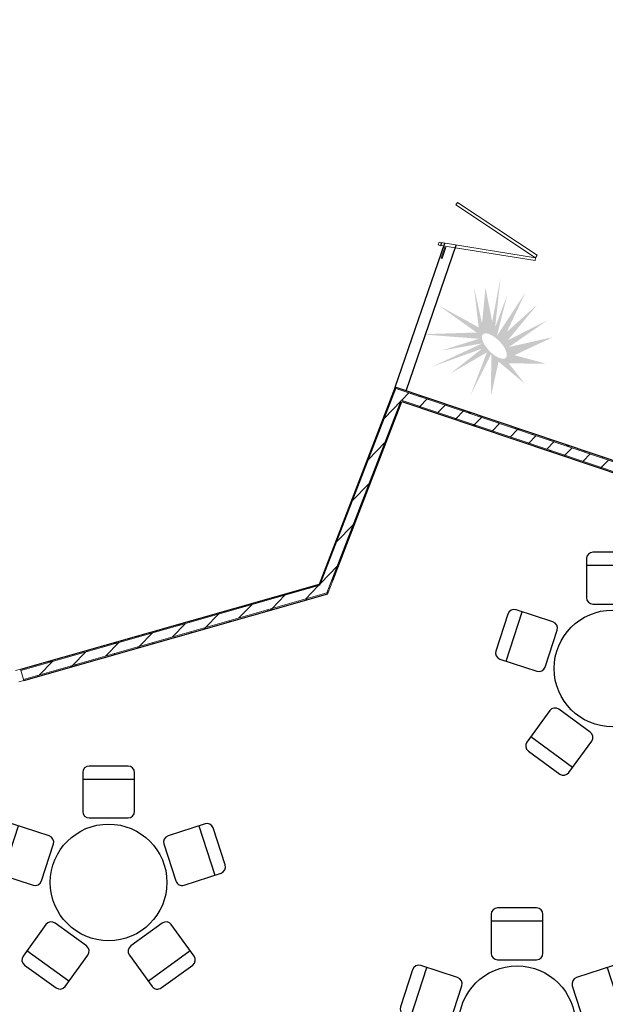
# Model space of a CAD drawing. Header units: inches. Extents: x 424 to 2043, y -237 to 445.
# Tile 102 of 256: x 742.19 to 747.28, y -138.59 to -130.05. Entities that reach past the tile are written whole.
import ezdxf

# ---------------------------------------------------------------- set-up
doc = ezdxf.new("R2010")
doc.units = ezdxf.units.IN
doc.header["$MEASUREMENT"] = 0
for name, color, linetype, lineweight in [('A-DOOR', 31, 'Continuous', 9), ('A-DOOR-FRAM', 31, 'Continuous', 9), ('A-WALL', 113, 'Continuous', 9), ('A-WALL-PATT', 111, 'Continuous', 25)]:
    doc.layers.add(name, color=color, linetype=linetype, lineweight=lineweight)
doc.layers.add('KH', color=8, linetype='Continuous')
pattern_1 = [(45.89417, (852.0838, -131.8069), (-0.21541665, 0.20879576), []), (135.89417, (852.0838, -131.8069), (-0.20879576, -0.21541665), [])]
pattern_2 = [(0.89417, (852.0838, -131.8069), (-0.00234084, 0.14998173), []), (90.89417, (852.0838, -131.8069), (-0.14998173, -0.00234084), [])]
pattern_3 = [(45.89417, (852.0838, -131.8069), (-0.10770832, 0.10439788), [])]

# ---------------------------------------------------------------- blocks, each defined once
blk = doc.blocks.new('5-panel_Bi-fold_external_door_10806 - Type 1-V6-اول')
at = {"layer": 'A-DOOR'}
for p, q in [((2.625, 0.0516), (2.581, 0.0516)), ((2.625, -0.05), (2.625, 0.0516)), ((2.581, -0.05), (2.625, -0.05))]:
    blk.add_line(p, q, dxfattribs=at)
blk = doc.blocks.new('5_Panel_Bi-Fold_Door_Metric_7271 - 2500 x 4300-230033-اول')
at = {"layer": 'A-DOOR'}
for p, q in [((-2.0966, 0.0674), (-1.8403, 0.8569)), ((-1.8403, 0.8569), (-1.8162, 0.8491)), ((-1.8162, 0.8491), (-2.0724, 0.0596)), ((-1.792, 0.8519), (-1.8162, 0.8491)), ((-1.8162, 0.8491), (-1.72, 0.0247)), ((-1.6958, 0.0275), (-1.792, 0.8519)), ((-1.6958, 0.0275), (-1.5996, 0.8519)), ((-1.5754, 0.8491), (-1.6717, 0.0247)), ((-1.5996, 0.8519), (-1.5754, 0.8491)), ((1.6958, 0.0311), (1.9106, 0.8328)), ((1.9348, 0.8264), (1.72, 0.0247)), ((1.9106, 0.8328), (1.9348, 0.8264)), ((1.9589, 0.8304), (1.9348, 0.8264)), ((1.9348, 0.8264), (2.0724, 0.0079)), ((2.0966, 0.0119), (1.9589, 0.8304)), ((-2.0724, 0.0596), (-2.0966, 0.0674)), ((-1.72, 0.0247), (-1.6958, 0.0275)), ((-1.6717, 0.0247), (-1.6958, 0.0275)), ((1.72, 0.0247), (1.6958, 0.0311)), ((2.0724, 0.0079), (2.0966, 0.0119))]:
    blk.add_line(p, q, dxfattribs=at)
at = {"layer": 'A-DOOR', "lineweight": 18}
for p, q in [((-2.1, 0.06), (-2.2, 0.06)), ((-2.2, 0.06), (-2.2, 0.05)), ((-2.2, 0.05), (-2.1, 0.05)), ((-2.1, 0.05), (-2.1, 0.06)), ((2.2, 0.06), (2.1, 0.06)), ((2.1, 0.06), (2.1, 0.05)), ((2.1, 0.05), (2.2, 0.05)), ((2.2, 0.05), (2.2, 0.06))]:
    blk.add_line(p, q, dxfattribs=at)
at = {"layer": 'A-DOOR-FRAM'}
for p, q in [((-2.075, 0.015), (-2.1, 0.015)), ((-2.1, 0.015), (-2.1, -0.01)), ((-2.075, -0.01), (-2.075, 0.015)), ((2.1, 0.015), (2.075, 0.015)), ((2.075, 0.015), (2.075, -0.01)), ((2.1, -0.01), (2.1, 0.015)), ((-2.1, -0.01), (-2.075, -0.01)), ((2.075, -0.01), (2.1, -0.01))]:
    blk.add_line(p, q, dxfattribs=at)
blk = doc.blocks.new('miz 5 gerd')
at = {"color": 0}
for p, q in [((-0.2, 0.8472), (-0.2, 0.5472)), ((0.15, 0.8972), (-0.15, 0.8972)), ((0.2, 0.5472), (0.2, 0.8472)), ((-0.2, 0.7972), (0.2, 0.7972)), ((-0.15, 0.4972), (0.15, 0.4972)), ((-0.8069, 0.4199), (-0.8996, 0.1346)), ((-0.82, 0.0561), (-0.6964, 0.4366)), ((-0.4586, 0.3593), (-0.7439, 0.452)), ((0.7439, 0.452), (0.4586, 0.3593)), ((0.6964, 0.4366), (0.82, 0.0561)), ((0.8996, 0.1346), (0.8069, 0.4199)), ((-0.5192, 0.011), (-0.4265, 0.2963)), ((0.4265, 0.2963), (0.5192, 0.011)), ((-0.8675, 0.0716), (-0.5822, -0.0211)), ((0.5822, -0.0211), (0.8675, 0.0716)), ((-0.4834, -0.3251), (-0.6598, -0.5678)), ((-0.1709, -0.4904), (-0.4136, -0.3141)), ((0.4136, -0.3141), (0.1709, -0.4904)), ((0.6598, -0.5678), (0.4834, -0.3251)), ((-0.3068, -0.7625), (-0.6304, -0.5274)), ((0.6304, -0.5274), (0.3068, -0.7625)), ((-0.3362, -0.8029), (-0.1598, -0.5602)), ((0.1598, -0.5602), (0.3362, -0.8029)), ((-0.6487, -0.6377), (-0.406, -0.814)), ((0.406, -0.814), (0.6487, -0.6377))]:
    blk.add_line(p, q, dxfattribs=at)
blk.add_circle((0, 0), 0.45)
for centre, start, end in [((-0.15, 0.8472), 90, 180), ((0.15, 0.8472), 360, 90), ((-0.15, 0.5472), 180, 270), ((0.15, 0.5472), 270, 0), ((-0.7594, 0.4045), 72, 162), ((0.7594, 0.4045), 18, 108), ((-0.474, 0.3117), 342, 72), ((0.474, 0.3117), 108, 198), ((-0.8521, 0.1191), 162, 252), ((0.8521, 0.1191), 288, 18), ((-0.5668, 0.0264), 252, 342), ((0.5668, 0.0264), 198, 288), ((-0.443, -0.3545), 54, 144), ((0.443, -0.3545), 36, 126), ((-0.2003, -0.5308), 324, 54), ((0.2003, -0.5308), 126, 216), ((-0.6193, -0.5972), 144, 234), ((0.6193, -0.5972), 306, 36), ((-0.3766, -0.7736), 234, 324), ((0.3766, -0.7736), 216, 306)]:
    blk.add_arc(centre, 0.05, start, end, dxfattribs=at)

msp = doc.modelspace()

# ---------------------------------------------------------------- hatches: boundary and pattern name
at = {"ltscale": 0.01}
h = msp.add_hatch(color=213, dxfattribs=at)
h.set_gradient(color1=(199, 147, 205), color2=(216, 178, 220), one_color=1, tint=0.78, name='CYLINDER')
h.paths.add_polyline_path([(746.6891, -132.5206), (746.424, -132.759), (746.587, -132.4128), (746.3372, -132.7949), (746.429, -132.4328), (746.3225, -132.7187), (746.3698, -132.2831), (746.2966, -132.6696), (746.2386, -132.3755), (746.2085, -132.6852), (746.1389, -132.37), (746.1791, -132.7193), (745.8341, -132.5301), (746.1606, -132.7639), (745.6771, -132.7793), (746.1808, -132.8183), (745.8532, -132.9212), (746.2089, -132.8588), (745.772, -133.0615), (746.2085, -132.9042), (745.9317, -133.1215), (746.2505, -132.9363), (746.1071, -133.3116), (746.29, -132.9462), (746.2851, -133.3165), (746.3521, -133.0171), (746.5792, -133.2079), (746.4407, -133.0312), (746.767, -133.0351), (746.4907, -132.9609), (746.8263, -132.803), (746.4409, -132.8905), (746.7808, -132.6551), (746.4336, -132.8304)])
edge = h.paths.add_edge_path(flags=16)
edge.add_ellipse((746.3158, -132.8814), major_axis=(-0.0991, 0.1016), ratio=0.424113, start_angle=0, end_angle=360, ccw=False)
at = {"layer": 'A-WALL-PATT', "lineweight": 9}
h = msp.add_hatch(dxfattribs=at)
h.set_pattern_fill('FP_3', color=256, angle=0.89417, style=0, pattern_type=2)
h.set_pattern_definition(pattern_2)
h.paths.add_polyline_path([(744.7933, -134.9495), (744.8054, -134.946), (745.4636, -133.2407), (745.4541, -133.2375)], flags=0)
h = msp.add_hatch(dxfattribs=at)
h.set_pattern_fill('FP_4', color=256, angle=0.89417, style=0, pattern_type=2)
h.set_pattern_definition(pattern_3)
h.paths.add_polyline_path([(744.8009, -134.9577), (744.8972, -134.9303), (745.5359, -133.2756), (745.46, -133.2501), (744.8054, -134.946)], flags=0)
h = msp.add_hatch(dxfattribs=at)
h.set_pattern_fill('FP_3', color=256, angle=0.89417, style=0, pattern_type=2)
h.set_pattern_definition(pattern_2)
h.paths.add_polyline_path([(755.4999, -136.629), (755.5031, -136.6196), (745.4636, -133.2407), (745.46, -133.2501), (755.0016, -136.4613)], flags=0)
h = msp.add_hatch(dxfattribs=at)
h.set_pattern_fill('FP_4', color=256, angle=0.89417, style=0, pattern_type=2)
h.set_pattern_definition(pattern_3)
h.paths.add_polyline_path([(755.4744, -136.7049), (755.4999, -136.629), (745.5359, -133.2756), (745.507, -133.3503), (755.0029, -136.5462)], flags=0)
h = msp.add_hatch(dxfattribs=at)
h.set_pattern_fill('FP_2', color=256, angle=0.89417, style=0, pattern_type=2)
h.set_pattern_definition(pattern_1)
h.paths.add_polyline_path([(744.8611, -135.0237), (744.8732, -135.0203), (745.5165, -133.3535), (745.507, -133.3503), (744.8972, -134.9303)], flags=0)
h = msp.add_hatch(dxfattribs=at)
h.set_pattern_fill('FP_2', color=256, angle=0.89417, style=0, pattern_type=2)
h.set_pattern_definition(pattern_1)
h.paths.add_polyline_path([(755.4712, -136.7143), (755.4744, -136.7049), (745.5165, -133.3535), (745.5129, -133.3629), (755.003, -136.5568)], flags=0)
h = msp.add_hatch(dxfattribs=at)
h.set_pattern_fill('FP_4', color=256, angle=0.89417, style=0, pattern_type=2)
h.set_pattern_definition(pattern_3)
h.paths.add_polyline_path([(735.0322, -137.8225), (737.4176, -137.1433), (737.3957, -137.0663), (734.9004, -137.7768)], flags=0)
h.paths.add_polyline_path([(742.2264, -135.774), (744.8611, -135.0237), (744.8972, -134.9303), (742.2045, -135.697), (742.2215, -135.7566)], flags=0)
h = msp.add_hatch(dxfattribs=at)
h.set_pattern_fill('FP_3', color=256, angle=0.89417, style=0, pattern_type=2)
h.set_pattern_definition(pattern_2)
h.paths.add_polyline_path([(734.9172, -137.7721), (737.3957, -137.0663), (737.3925, -137.0568), (734.9007, -137.7664)], flags=0)
h.paths.add_polyline_path([(742.2045, -135.697), (744.8009, -134.9577), (744.8054, -134.946), (742.2018, -135.6874)], flags=0)
h = msp.add_hatch(dxfattribs=at)
h.set_pattern_fill('FP_2', color=256, angle=0.89417, style=0, pattern_type=2)
h.set_pattern_definition(pattern_1)
h.paths.add_polyline_path([(734.9145, -137.8664), (737.4203, -137.1529), (737.4176, -137.1433), (734.898, -137.8607)], flags=0)
h.paths.add_polyline_path([(742.2292, -135.7836), (744.8687, -135.032), (744.8732, -135.0203), (742.2264, -135.774)], flags=0)

# ---------------------------------------------------------------- linework, layer by layer
for p, q in [((745.4541, -133.2375), (745.8842, -131.9888)), ((745.5486, -133.2701), (745.9845, -132.0048))]:
    msp.add_line(p, q)
at = {"layer": 'A-WALL', "lineweight": 25}
for p, q in [((745.4541, -133.2375), (744.7933, -134.9495)), ((747.7125, -133.9976), (745.4541, -133.2375)), ((744.9138, -134.9152), (745.5129, -133.3629)), ((745.5129, -133.3629), (755.4712, -136.7143)), ((744.7933, -134.9495), (742.2018, -135.6874)), ((742.2292, -135.7836), (744.8687, -135.032)), ((744.8687, -135.032), (744.8732, -135.0203))]:
    msp.add_line(p, q, dxfattribs=at)
at = {"layer": 'A-WALL'}
for p, q in [((745.46, -133.2501), (744.8009, -134.9577)), ((755.4999, -136.629), (745.46, -133.2501)), ((745.507, -133.3503), (744.8611, -135.0237)), ((755.4744, -136.7049), (745.507, -133.3503)), ((744.8009, -134.9577), (742.2045, -135.697)), ((744.8732, -135.0203), (744.9138, -134.9152)), ((744.8611, -135.0237), (742.2264, -135.774))]:
    msp.add_line(p, q, dxfattribs=at)

# ---------------------------------------------------------------- block references
at = {"layer": 'A-DOOR'}
for name, p, rotation in [('5_Panel_Bi-Fold_Door_Metric_7271 - 2500 x 4300-230033-اول', (746.5077, -130.0174), 251.3992454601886), ('5-panel_Bi-fold_external_door_10806 - Type 1-V6-اول', (739.6908, -136.4544), 15.89417014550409)]:
    msp.add_blockref(name, p, dxfattribs=dict(at, rotation=rotation))
at = {"layer": 'KH', "xscale": 1.124999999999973, "yscale": 1.124999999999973, "zscale": 1.124999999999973}
for p in [(747.3404, -135.6794), (742.9664, -137.5356), (746.5126, -138.7661)]:
    msp.add_blockref('miz 5 gerd', p, dxfattribs=at)

doc.saveas('drawing.dxf')
